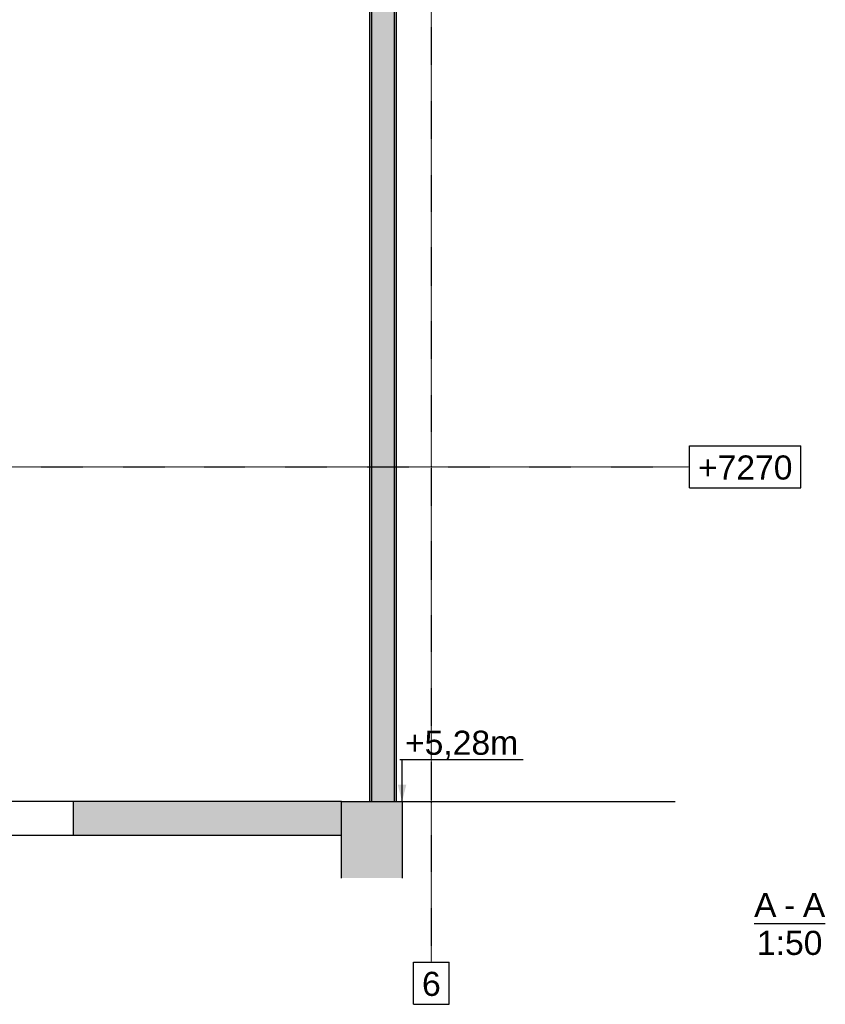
# Model space of a CAD drawing. Header units: millimetres. Extents: x -32861 to 254386, y 0 to 15445.
# Tile 12 of 67: x 113871 to 118659, y 150 to 6004. Entities that reach past the tile are written whole.
import ezdxf

# ---------------------------------------------------------------- set-up
doc = ezdxf.new("R2010")
doc.units = ezdxf.units.MM
doc.linetypes.add('DXK_LINE_DOT3', pattern=[5.9187, 2.979, -0.9799, 0.9799, -0.9799])
doc.styles.add('Arial', font='ARIAL.TTF', dxfattribs={"height": 0.2})

# ---------------------------------------------------------------- blocks, each defined once
blk = doc.blocks.new('Unknown-12 - 19489')
at = {"color": 5}
blk.add_line((118235.6, 631.1), (118659, 631.1), dxfattribs=at)
at = {"color": 5, "style": 'Arial'}
for s, height, p in [('A', 143.3, (118235.6, 668.6)), ('A', 143.3, (118525.6, 668.6)), ('-', 143.3, (118414, 668.6)), ('1:50', 143.26, (118252.6, 443.6))]:
    blk.add_text(s, height=height, dxfattribs=at).set_placement(p)
blk = doc.blocks.new('GridLine-21670 - 19489')
at = {"color": 6}
for p, q in [((116212.3, 11858.2), (116423.6, 11858.2)), ((116212.3, 11608.2), (116212.3, 11858.2)), ((116423.6, 11608.2), (116423.6, 11858.2)), ((116212.3, 11608.2), (116423.6, 11608.2)), ((116212.3, 400), (116423.6, 400)), ((116212.3, 150), (116212.3, 400)), ((116423.6, 150), (116423.6, 400)), ((116212.3, 150), (116423.6, 150))]:
    blk.add_line(p, q, dxfattribs=at)
at = {"color": 6, "linetype": 'DXK_LINE_DOT3'}
blk.add_line((116318, 400), (116318, 11608.2), dxfattribs=at)
at = {"color": 7, "style": 'Arial'}
for p in [(116262.3, 11658.2), (116262.3, 200)]:
    blk.add_text('6', height=143.3, dxfattribs=at).set_placement(p)
blk = doc.blocks.new('Part-20194 - 19489')
blk.add_hatch(color=4).paths.add_polyline_path([(115783.3, 1355), (114189.9, 1355), (114189.9, 1155), (115783.3, 1155)])
at = {"color": 4}
for p, q in [((114189.9, 1355), (112434.1, 1355)), ((112434.1, 1355), (112434.1, 1155)), ((115783.3, 1355), (114189.9, 1355)), ((114189.9, 1355), (114189.9, 1155)), ((115783.3, 1155), (115783.3, 1355)), ((112434.1, 1155), (114189.9, 1155)), ((114189.9, 1155), (115783.3, 1155))]:
    blk.add_line(p, q, dxfattribs=at)
blk = doc.blocks.new('Part-20192 - 19489')
blk.add_hatch(color=96).paths.add_polyline_path([(116098.7, 6665.5), (115964.7, 6665.5), (115964.7, 6675.6), (115951.7, 6675.6), (115951.7, 1355), (116111.7, 1355), (116111.7, 6675.6), (116098.7, 6675.6)])
at = {"color": 96}
for p, q in [((115951.7, 1355), (115951.7, 6675.6)), ((115951.7, 6675.6), (115964.7, 6675.6)), ((115964.7, 1355), (115964.7, 6675.6)), ((116098.7, 1355), (116098.7, 6675.6)), ((116098.7, 6675.6), (116111.7, 6675.6)), ((116111.7, 1355), (116111.7, 6675.6)), ((115964.7, 6665.5), (116098.7, 6665.5))]:
    blk.add_line(p, q, dxfattribs=at)
blk = doc.blocks.new('Part-20628 - 19489')
blk.add_hatch(color=4).paths.add_polyline_path([(115783.3, 900), (116145.2, 900), (116145.2, 1355), (115783.3, 1355)])
at = {"color": 4}
for p, q in [((115783.3, 1355), (116145.2, 1355)), ((115783.3, 900), (115783.3, 1355)), ((116145.2, 1355), (117766.6, 1355)), ((116145.2, 1355), (116145.2, 900))]:
    blk.add_line(p, q, dxfattribs=at)
blk = doc.blocks.new('GridLine-21667 - 19489')
at = {"color": 6}
for p, q in [((117852, 3470), (118513.8, 3470)), ((117852, 3220), (117852, 3470)), ((118513.8, 3220), (118513.8, 3470)), ((117852, 3220), (118513.8, 3220))]:
    blk.add_line(p, q, dxfattribs=at)
at = {"color": 6, "linetype": 'DXK_LINE_DOT3'}
blk.add_line((107475.6, 3345), (117852, 3345), dxfattribs=at)
at = {"color": 7, "style": 'Arial'}
blk.add_text('+7270', height=143.26, dxfattribs=at).set_placement((117902, 3270))
blk = doc.blocks.new('Unknown-21648 - 19489')
blk.add_hatch(color=6).paths.add_polyline_path([(116168.9, 1455), (116143.9, 1355), (116118.9, 1455)])
at = {"color": 6}
for p, q in [((116143.9, 1603.5), (116131, 1603.5)), ((116863.8, 1603.5), (116131, 1603.5)), ((116143.9, 1355), (116143.9, 1603.5))]:
    blk.add_line(p, q, dxfattribs=at)
at = {"color": 6, "style": 'Arial'}
blk.add_text('+5,28m', height=143.26, dxfattribs=at).set_placement((116161, 1633.5))

msp = doc.modelspace()

# ---------------------------------------------------------------- block references
for name in ['GridLine-21670 - 19489', 'Part-20192 - 19489', 'GridLine-21667 - 19489', 'Unknown-21648 - 19489', 'Part-20194 - 19489', 'Part-20628 - 19489', 'Unknown-12 - 19489']:
    msp.add_blockref(name, (0, 0))

doc.saveas('drawing.dxf')
